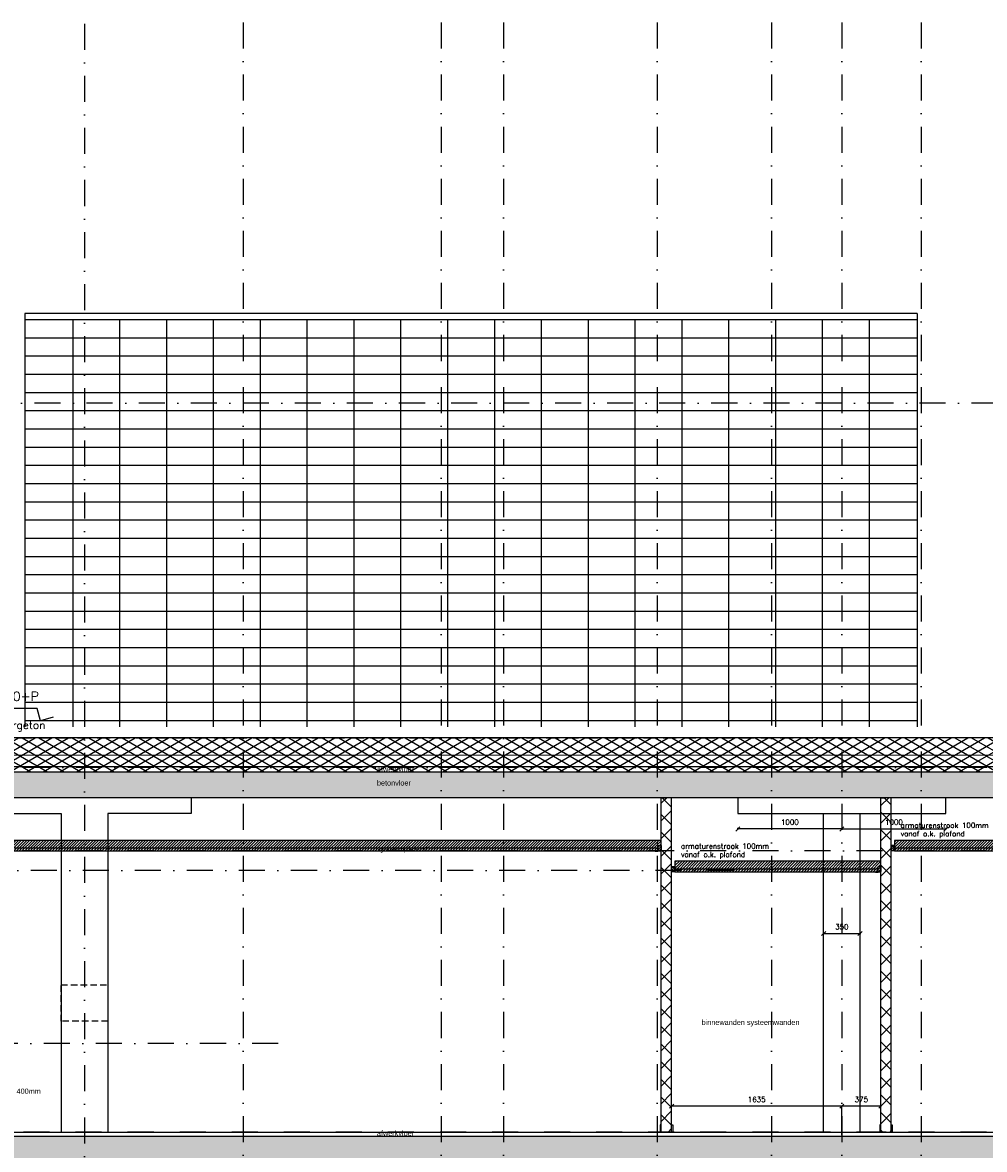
# Model space of a CAD drawing. Extents: x 98997 to 245130, y 18007 to 138999.
# Tile 29 of 58: x 106084 to 115325, y 99128 to 109951. Entities that reach past the tile are written whole.
import ezdxf
from ezdxf.enums import TextEntityAlignment as Align

# ---------------------------------------------------------------- set-up
doc = ezdxf.new("R2010")
doc.units = 0
doc.header["$LTSCALE"] = 20
doc.header["$MEASUREMENT"] = 0
doc.header["$PDSIZE"] = -1
for name, pattern in [('DASHDOT', [25, 12.5, -6.25, 0, -6.25]), ('DD1', [2.66667, 1.66667, -0.5, 0, -0.5]), ('HIDDEN', [9.375, 6.25, -3.125]), ('HIDDEN2', [4.6875, 3.125, -1.5625])]:
    doc.linetypes.add(name, pattern=pattern)
doc.layers.get('0').update_dxf_attribs({"linetype": 'CONTINUOUS'})
doc.layers.get('DEFPOINTS').update_dxf_attribs({"linetype": 'CONTINUOUS'})
for name, color, linetype in [('A--01A1_ACEER', 1, 'CONTINUOUS'), ('A--A21--_F-23-', 9, 'CONTINUOUS'), ('A--A22--_F123-', 9, 'CONTINUOUS'), ('A--A23--_F--3-', 9, 'CONTINUOUS'), ('A--A25--_F--3-', 9, 'CONTINUOUS'), ('A--L$7A-_STRAMIEN', 1, 'DASHDOT'), ('A--L13DC4_VLOEREN', 4, 'HIDDEN'), ('A--L21--', 3, 'CONTINUOUS'), ('A--L21--_F-23-', 4, 'CONTINUOUS'), ('A--L21D2_BUITENWAND', 2, 'CONTINUOUS'), ('A--L22--', 3, 'CONTINUOUS'), ('A--L22--_F--3-', 7, 'CONTINUOUS'), ('A--L23--', 7, 'CONTINUOUS'), ('A--L23--_F--3-', 7, 'CONTINUOUS'), ('A--L25--', 7, 'CONTINUOUS'), ('A--L25--_F-23-', 7, 'CONTINUOUS'), ('A--L27DC4_DAKEN', 4, 'HIDDEN'), ('A--L28D1_KONSTRUKTIES', 1, 'CONTINUOUS'), ('A--L28DC1_KONSTRUKTIES', 1, 'HIDDEN2'), ('A--L35-D2-_PLAFONDS', 2, 'CONTINUOUS'), ('A--L35-D4-_PLAFONDS', 4, 'CONTINUOUS'), ('A--L35D1_PLAFONDS', 1, 'CONTINUOUS'), ('A--M$1A-_F123-', 1, 'CONTINUOUS'), ('A--M01A1_MAATVOERING', 1, 'CONTINUOUS'), ('A--M01B1_HOOGTE_MAATV', 1, 'CONTINUOUS'), ('A--M1$A-_F123-', 1, 'CONTINUOUS'), ('A--T$1A-_F123_20', 1, 'CONTINUOUS'), ('A--T01B2_HOOGTE_MAATV', 2, 'CONTINUOUS'), ('A--T01B3_HOOGTE_MAATV', 3, 'CONTINUOUS'), ('STRAMIEN', 8, 'DD1'), ('X--LR---_CP', 7, 'CONTINUOUS')]:
    doc.layers.add(name, color=color, linetype=linetype)
doc.styles.add('EB2', font='ARIAL.TTF')
doc.styles.add('HIEMSTRA', font='romans.shx')
doc.styles.add('HOOGTEXT', font='ROMANS.shx', dxfattribs={"height": 2.5})
doc.dimstyles.get("Standard").update_dxf_attribs({"dimscale": 40, "dimtxt": 2.5, "dimasz": 2, "dimexe": 0.3, "dimexo": 0.3, "dimgap": 2, "dimtad": 1, "dimdec": 0, "dimzin": 0, "dimdsep": 46, "dimtxsty": 'HIEMSTRA', "dimblk1": 'OBLIQUE', "dimblk2": 'OBLIQUE', "dimsah": 1, "dimcen": 0.09, "dimdle": 0.3, "dimclrd": 1, "dimclre": 1, "dimclrt": 3, "dimadec": 0, "dimazin": 0, "dimtfac": 1, "dimtdec": 4, "dimtix": 1, "dimtmove": 2, "dimatfit": 3, "dimldrblk": 'OBLIQUE', "dimfxl": 0, "dimtvp": 625, "dimtolj": 1, "dimtzin": 0, "dimarcsym": 0})

# ---------------------------------------------------------------- blocks, each defined once
blk = doc.blocks.new('*U394')
at = {"layer": 'A--A22--_F123-', "linetype": 'Continuous'}
h = blk.add_hatch(dxfattribs=at)
h.set_pattern_fill('ALFAKRS', color=256, scale=120, style=0)
h.set_pattern_definition([(45, (-112269.73, -99295.9), (-84.85281, 84.85281), []), (135, (-112269.73, -99295.9), (-84.85281, -84.85281), [])])
h.paths.add_polyline_path([(0, 0), (-50, 0), (-50, 3210), (0, 3210), (50, 3210), (50, 0)])
at = {"layer": 'A--L22--_F--3-', "color": 3, "linetype": 'Continuous'}
for points in [[(0, 0), (-50, 0), (-50, 3210), (0, 3210)], [(0, 0), (50, 0), (50, 3210), (0, 3210)]]:
    blk.add_lwpolyline(points, dxfattribs=at)
blk = doc.blocks.new('_OBLIQUE')
at = {"color": 0, "linetype": 'ByBlock'}
blk.add_line((-0.5, -0.5), (0.5, 0.5), dxfattribs=at)
blk = doc.blocks.new('*D77')
at = {"color": 1, "linetype": 'ByBlock'}
for p, q in [((113961, 99544), (112314, 99544)), ((113955, 99267), (113955, 99550))]:
    blk.add_line(p, q, dxfattribs=at)
at = {"layer": 'DEFPOINTS', "color": 0, "linetype": 'ByBlock'}
for p in [(112320, 99544), (112320, 99544), (113955, 99261)]:
    blk.add_point(p, dxfattribs=at)
at = {"color": 1, "linetype": 'ByBlock', "xscale": 40, "yscale": 40, "zscale": 40, "rotation": 180}
blk.add_blockref('_OBLIQUE', (112320, 99544), dxfattribs=at)
at = {"color": 1, "linetype": 'ByBlock', "xscale": 40, "yscale": 40, "zscale": 40}
blk.add_blockref('_OBLIQUE', (113955, 99544), dxfattribs=at)
at = {"color": 2, "linetype": 'ByBlock', "insert": (113137, 99609), "char_height": 50, "attachment_point": 5, "style": 'HIEMSTRA'}
blk.add_mtext('\\A1;1635', dxfattribs=at)
blk = doc.blocks.new('*D78')
at = {"color": 1, "linetype": 'ByBlock'}
for p, q in [((114336, 99544), (113949, 99544)), ((113955, 99303), (113955, 99550)), ((114330, 99352), (114330, 99550))]:
    blk.add_line(p, q, dxfattribs=at)
at = {"layer": 'DEFPOINTS', "color": 0, "linetype": 'ByBlock'}
for p in [(113955, 99544), (113955, 99297), (114330, 99346)]:
    blk.add_point(p, dxfattribs=at)
at = {"color": 1, "linetype": 'ByBlock', "xscale": 40, "yscale": 40, "zscale": 40, "rotation": 180}
blk.add_blockref('_OBLIQUE', (113955, 99544), dxfattribs=at)
at = {"color": 1, "linetype": 'ByBlock', "xscale": 40, "yscale": 40, "zscale": 40}
blk.add_blockref('_OBLIQUE', (114330, 99544), dxfattribs=at)
at = {"color": 2, "linetype": 'ByBlock', "insert": (114142, 99609), "char_height": 50, "attachment_point": 5, "style": 'HIEMSTRA'}
blk.add_mtext('\\A1;375', dxfattribs=at)
blk = doc.blocks.new('*U379')
at = {"layer": 'A--L23--_F--3-', "color": 2, "linetype": 'Continuous'}
blk.add_lwpolyline([(0, 0), (0, 20), (12907, 20), (12907, 0)], dxfattribs=at)
blk = doc.blocks.new('*D136')
at = {"color": 1, "linetype": 'ByBlock'}
for p, q in [((113961, 102206), (112949, 102206)), ((112955, 102218), (112955, 102200)), ((113955, 102218), (113955, 102200))]:
    blk.add_line(p, q, dxfattribs=at)
at = {"layer": 'DEFPOINTS', "color": 0, "linetype": 'ByBlock'}
for p in [(112955, 102224), (112955, 102206), (113955, 102224)]:
    blk.add_point(p, dxfattribs=at)
at = {"color": 1, "linetype": 'ByBlock', "xscale": 40, "yscale": 40, "zscale": 40, "rotation": 180}
blk.add_blockref('_OBLIQUE', (112955, 102206), dxfattribs=at)
at = {"color": 1, "linetype": 'ByBlock', "xscale": 40, "yscale": 40, "zscale": 40}
blk.add_blockref('_OBLIQUE', (113955, 102206), dxfattribs=at)
at = {"color": 2, "linetype": 'ByBlock', "insert": (113455, 102271), "char_height": 50, "attachment_point": 5, "style": 'HIEMSTRA'}
blk.add_mtext('\\A1;1000', dxfattribs=at)
blk = doc.blocks.new('*D137')
at = {"color": 1, "linetype": 'ByBlock'}
for p, q in [((113949, 102206), (114961, 102206)), ((113955, 102218), (113955, 102200)), ((114955, 102218), (114955, 102200))]:
    blk.add_line(p, q, dxfattribs=at)
at = {"layer": 'DEFPOINTS', "color": 0, "linetype": 'ByBlock'}
for p in [(113955, 102224), (114955, 102224), (114955, 102206)]:
    blk.add_point(p, dxfattribs=at)
at = {"color": 1, "linetype": 'ByBlock', "xscale": 40, "yscale": 40, "zscale": 40, "rotation": 180}
blk.add_blockref('_OBLIQUE', (113955, 102206), dxfattribs=at)
at = {"color": 1, "linetype": 'ByBlock', "xscale": 40, "yscale": 40, "zscale": 40}
blk.add_blockref('_OBLIQUE', (114955, 102206), dxfattribs=at)
at = {"color": 2, "linetype": 'ByBlock', "insert": (114455, 102271), "char_height": 50, "attachment_point": 5, "style": 'HIEMSTRA'}
blk.add_mtext('\\A1;1000', dxfattribs=at)
blk = doc.blocks.new('*D138')
at = {"color": 1, "linetype": 'ByBlock'}
for p, q in [((113774, 101202), (114136, 101202)), ((113780, 101048), (113780, 101208)), ((114130, 101048), (114130, 101208))]:
    blk.add_line(p, q, dxfattribs=at)
at = {"layer": 'DEFPOINTS', "color": 0, "linetype": 'ByBlock'}
for p in [(114130, 101202), (113780, 101042), (114130, 101042)]:
    blk.add_point(p, dxfattribs=at)
at = {"color": 1, "linetype": 'ByBlock', "xscale": 40, "yscale": 40, "zscale": 40, "rotation": 180}
blk.add_blockref('_OBLIQUE', (113780, 101202), dxfattribs=at)
at = {"color": 1, "linetype": 'ByBlock', "xscale": 40, "yscale": 40, "zscale": 40}
blk.add_blockref('_OBLIQUE', (114130, 101202), dxfattribs=at)
at = {"color": 2, "linetype": 'ByBlock', "insert": (113955, 101267), "char_height": 50, "attachment_point": 5, "style": 'HIEMSTRA'}
blk.add_mtext('\\A1;350', dxfattribs=at)
blk = doc.blocks.new('Q020259-')
at = {"layer": 'A--A25--_F--3-'}
h = blk.add_hatch(dxfattribs=at)
h.set_pattern_fill('ALFALINE', color=256, scale=15, style=0, pattern_type=2)
h.set_pattern_definition([(45, (0, 0), (-10.6066, 10.6066), [])])
h.paths.add_polyline_path([(0, 0), (0, 46), (28, 46), (28, 0)])
at = {"layer": 'A--L25--_F-23-', "color": 2, "linetype": 'Continuous'}
blk.add_lwpolyline([(0, 0), (0, 46), (28, 46), (28, 0)], close=True, dxfattribs=at)
at = {"layer": 'X--LR---_CP'}
for p in [(0, 0), (0, 0), (28, 0)]:
    blk.add_point(p, dxfattribs=at)
blk = doc.blocks.new('*U355')
at = {"layer": 'A--A22--_F123-', "linetype": 'Continuous'}
h = blk.add_hatch(dxfattribs=at)
h.set_pattern_fill('ALFAKRS', color=256, scale=120, style=0)
h.set_pattern_definition([(45, (-114379.73, -99295.9), (-84.85281, 84.85281), []), (135, (-114379.73, -99295.9), (-84.85281, -84.85281), [])])
h.paths.add_polyline_path([(0, 0), (-50, 0), (-50, 3210), (0, 3210), (50, 3210), (50, 0)])
at = {"layer": 'A--L22--_F--3-', "color": 3, "linetype": 'Continuous'}
for points in [[(0, 0), (-50, 0), (-50, 3210), (0, 3210)], [(0, 0), (50, 0), (50, 3210), (0, 3210)]]:
    blk.add_lwpolyline(points, dxfattribs=at)
blk = doc.blocks.new('HOOGTEP')
at = {"layer": 'A--M01A1_MAATVOERING'}
for p, q in [((0, 0), (0.62, 2.33)), ((0.62, 2.33), (8.79, 2.33)), ((-2.41, 0.65), (0, 0))]:
    blk.add_line(p, q, dxfattribs=at)
at = {"layer": 'A--M01B1_HOOGTE_MAATV'}
blk.add_line((-1.38, 0), (0.91, 0), dxfattribs=at)
at = {"layer": 'A--T01B2_HOOGTE_MAATV', "style": 'HOOGTEXT', "flags": 4}
blk.add_attdef('TEKST', (1.84, -0.67), '', height=1.5, dxfattribs=at)
at = {"layer": 'A--T01B3_HOOGTE_MAATV', "style": 'HOOGTEXT', "flags": 4}
blk.add_attdef('HOOGTE', (1.67, 3.82), '', height=1.75, dxfattribs=at)

msp = doc.modelspace()

# ---------------------------------------------------------------- hatches: boundary and pattern name
at = {"layer": 'A--01A1_ACEER', "linetype": 'Continuous'}
h = msp.add_hatch(dxfattribs=at)
h.set_pattern_fill('ANSI31', color=256, scale=150, style=0)
h.set_pattern_definition([(45, (-53885.96, 7050), (-13.2582521, 13.2582521), [])])
h.paths.add_polyline_path([(104943.3, 101995.9), (112219.7, 101995.9), (112219.7, 102095.9), (104943.3, 102095.9)])
h = msp.add_hatch(dxfattribs=at)
h.set_pattern_fill('ANSI31', color=256, scale=150, style=0)
h.set_pattern_definition([(45, (-44367.318, 7050), (-13.2582521, 13.2582521), [])])
h.paths.add_polyline_path([(114461.9, 101995.9), (119982.3, 101995.9), (119982.3, 102095.9), (114461.9, 102095.9)])
h = msp.add_hatch(dxfattribs=at)
h.set_pattern_fill('ANSI31', color=256, scale=150, style=0)
h.set_pattern_definition([(45, (-46477.318, 6850), (-13.2582521, 13.2582521), [])])
h.paths.add_polyline_path([(112351.9, 101795.9), (114329.7, 101795.9), (114329.7, 101895.9), (112351.9, 101895.9)])
at = {"layer": 'A--A21--_F-23-'}
h = msp.add_hatch(dxfattribs=at)
h.set_pattern_fill('ALFAISO', color=256, scale=80, angle=270, style=0, pattern_type=2)
h.set_pattern_definition([(330, (110863.39, 97270.8), (40, 69.28203), []), (30, (110863.39, 97270.8), (-40, 69.28203), [])])
h.paths.add_polyline_path([(120839.7, 103080.7), (104538.2, 103080.1), (104538.2, 102755.2), (120839.7, 102755.9)])
at = {"layer": 'A--A23--_F--3-'}
h = msp.add_hatch(dxfattribs=at)
h.set_pattern_fill('ALFABET', color=256, scale=20, angle=1, style=0, pattern_type=2)
h.set_pattern_definition([(134, (183198.98, 7000), (86.32078, 83.359), []), (129, (183198.98, 7000), (-143.64922, -10.04493), [15, -165]), (184, (183198.98, 7000), (30.37155, 149.9312), [12, -132]), (78.5486, (183187.01, 6999.16), (-113.27778, 139.88618), [12.74804, -140.22842]), (132.8158, (183199.68, 7040), (-213.99344, -29.37358), [22.5, -247.5]), (82.3644, (183181.84, 7037.55), (-183.50393, 198.05632), [19.12206, -210.3426]), (187.8158, (183199.68, 7040), (-183.50378, 198.05647), [18, -198]), (158, (183179.5, 7030.34), (-120.76856, -78.42802), [15, -165]), (213, (183179.5, 7030.34), (-46.12453, 145.8572), [12, -132]), (107.5486, (183169.44, 7023.81), (-166.89315, 67.42906), [12.74804, -140.22842]), (141.5, (183198.98, 7000), (-1.26964, 66.611074), [0, -130.4, 0, -134, 0, -132.5]), (171.5, (183198.98, 7000), (-51.229207, 79.788568), [0, -76.4, 0, -127.4, 0, -50.5]), (211.5, (183243.57, 6999.22), (-106.826954, -2.64699), [0, -50, 0, -156, 0, -207]), (221.5, (183263.57, 6998.87), (-116.270055, 22.05355), [0, -65, 0, -103.6, 0, -147]), (221.5, (183263.57, 6998.87), (-116.270055, 22.05355), [0, -65, 0, -103.6, 0, -147])])
h.paths.add_polyline_path([(115854.7, 102505.9), (104555.2, 102505.9), (104555.2, 102755.9), (115854.7, 102755.9)])
h = msp.add_hatch(dxfattribs=at)
h.set_pattern_fill('ALFABET', color=256, scale=20, angle=1, style=0, pattern_type=2)
h.set_pattern_definition([(134, (189167.4, 3500), (86.32078, 83.359), []), (129, (189167.41, 3500), (-143.64922, -10.04493), [15, -165]), (184, (189167.4, 3500), (30.37155, 149.9312), [12, -132]), (78.5486, (189155.44, 3499.16), (-113.27778, 139.88618), [12.74804, -140.22842]), (132.8158, (189168.1, 3540), (-213.99344, -29.37358), [22.5, -247.5]), (82.3644, (189150.27, 3537.55), (-183.50393, 198.05632), [19.12206, -210.3426]), (187.8158, (189168.1, 3540), (-183.50378, 198.05647), [18, -198]), (158, (189147.93, 3530.34), (-120.76856, -78.42802), [15, -165]), (213, (189147.93, 3530.34), (-46.12453, 145.8572), [12, -132]), (107.5486, (189137.87, 3523.81), (-166.89315, 67.42906), [12.74804, -140.22842]), (141.5, (189167.406, 3500), (-1.26964, 66.611074), [0, -130.4, 0, -134, 0, -132.5]), (171.5, (189167.406, 3500), (-51.229207, 79.788568), [0, -76.4, 0, -127.4, 0, -50.5]), (211.5, (189212, 3499.22), (-106.826954, -2.64699), [0, -50, 0, -156, 0, -207]), (221.5, (189232, 3498.87), (-116.270055, 22.05355), [0, -65, 0, -103.6, 0, -147]), (221.5, (189232, 3498.87), (-116.270055, 22.05355), [0, -65, 0, -103.6, 0, -147])])
h.paths.add_polyline_path([(117532.2, 99005.9), (104445.7, 99005.9), (104445.8, 99255.9), (117532.2, 99255.9)])

# ---------------------------------------------------------------- linework, layer by layer
at = {"layer": 'A--L$7A-_STRAMIEN'}
msp.add_line((110151.4, 102755.2, 1), (124834.7, 102755.2, 1), dxfattribs=at)
at = {"layer": 'A--L13DC4_VLOEREN', "const_width": 1}
msp.add_lwpolyline([(104538.2, 103080.1), (120086.7, 103080.1), (120621.1, 103080.5), (122379.8, 103082.1), (122379.8, 103082.1), (122379.8, 103094.6), (122394, 103094.6), (122394.9, 103095.5), (122422.3, 103096), (122426.4, 103099.1), (122426.4, 103102.5), (122443.6, 103119.7)], dxfattribs=at)
at = {"layer": 'A--L21--'}
for p, q in [((104538.2, 102917.6, 1), (121389.4, 102914.8)), ((104555.2, 102805.9), (120839.7, 102805.2))]:
    msp.add_line(p, q, dxfattribs=at)
at = {"layer": 'A--L21--', "elevation": 1}
msp.add_lwpolyline([(120839.7, 103080.7), (104538.2, 103080.1), (104538.2, 102755.2), (120839.7, 102755.9)], close=True, dxfattribs=at)
at = {"layer": 'A--L21--_F-23-', "linetype": 'Continuous'}
for points in [[(115854.7, 102505.9), (104555.2, 102505.9), (104555.2, 102755.9), (115854.7, 102755.9)], [(117532.2, 99005.9), (104445.7, 99005.9), (104445.8, 99255.9), (117532.2, 99255.9)]]:
    msp.add_lwpolyline(points, close=True, dxfattribs=at)
at = {"layer": 'A--L21D2_BUITENWAND'}
for p, q in [((106106.3, 107155.9), (106106.3, 103187.3)), ((114679.2, 107155.9), (106106.3, 107155.9)), ((114679.2, 107155.9), (114679.2, 103187.3)), ((114679.2, 107095.9), (106106.3, 107095.9)), ((106566.5, 107095.9), (106566.5, 103187.3)), ((107016.5, 107095.9), (107016.5, 103187.3)), ((107466.5, 107095.9), (107466.5, 103187.3)), ((107916.5, 107095.9), (107916.5, 103187.3)), ((108366.5, 107095.9), (108366.5, 103187.3)), ((108816.5, 107095.9), (108816.5, 103187.3)), ((109266.5, 107095.9), (109266.5, 103187.3)), ((109716.5, 107095.9), (109716.5, 103187.3)), ((110166.5, 107095.9), (110166.5, 103187.3)), ((110616.5, 107095.9), (110616.5, 103187.3)), ((111066.5, 107095.9), (111066.5, 103187.3)), ((111516.5, 107095.9), (111516.5, 103187.3)), ((111966.5, 107095.9), (111966.5, 103187.3)), ((112416.5, 107095.9), (112416.5, 103187.3)), ((112866.5, 107095.9), (112866.5, 103187.3)), ((113316.5, 107095.9), (113316.5, 103187.3)), ((113766.5, 107095.9), (113766.5, 103187.3)), ((114216.5, 107095.9), (114216.5, 103187.3)), ((114679.2, 106920.9), (106106.3, 106920.9)), ((114679.2, 106745.9), (106106.3, 106745.9)), ((114679.2, 106570.9), (106106.3, 106570.9)), ((114679.2, 106395.9), (106106.3, 106395.9)), ((114679.2, 106220.9), (106106.3, 106220.9)), ((114679.2, 106045.9), (106106.3, 106045.9)), ((114679.2, 105870.9), (106106.3, 105870.9)), ((114679.2, 105695.9), (106106.3, 105695.9)), ((114679.2, 105520.9), (106106.3, 105520.9)), ((114679.2, 105345.9), (106106.3, 105345.9)), ((114679.2, 105170.9), (106106.3, 105170.9)), ((114679.2, 104995.9), (106106.3, 104995.9)), ((114679.2, 104820.9), (106106.3, 104820.9)), ((114679.2, 104645.9), (106106.3, 104645.9)), ((114679.2, 104470.9), (106106.3, 104470.9)), ((114679.2, 104295.9), (106106.3, 104295.9)), ((114679.2, 104120.9), (106106.3, 104120.9)), ((114679.2, 103945.9), (106106.3, 103945.9)), ((114679.2, 103770.9), (106106.3, 103770.9)), ((114679.2, 103595.9), (106106.3, 103595.9)), ((114679.2, 103420.9), (106106.3, 103420.9)), ((114679.2, 103245.9), (106106.3, 103245.9))]:
    msp.add_line(p, q, dxfattribs=at)
at = {"layer": 'A--L23--'}
for points in [[(112209.7, 99295.9), (112219.7, 99295.9), (112219.7, 99365.9), (112209.7, 99365.9)], [(112329.7, 99295.9), (112319.7, 99295.9), (112319.7, 99365.9), (112329.7, 99365.9)], [(114319.7, 99295.9), (114329.7, 99295.9), (114329.7, 99365.9), (114319.7, 99365.9)], [(114439.7, 99295.9), (114429.7, 99295.9), (114429.7, 99365.9), (114439.7, 99365.9)]]:
    msp.add_lwpolyline(points, close=True, dxfattribs=at)
at = {"layer": 'A--L27DC4_DAKEN', "elevation": 1}
msp.add_lwpolyline([(104262.4, 103610.3), (104550.1, 103597.6), (104551, 103080.1), (114112.3, 103080.5)], dxfattribs=at)
at = {"layer": 'A--L28D1_KONSTRUKTIES'}
for p, q in [((113779.7, 99295.9), (113779.7, 102355.9)), ((114129.7, 99295.9), (114129.7, 102355.9))]:
    msp.add_line(p, q, dxfattribs=at)
for points in [[(105654.7, 102505.9), (105654.7, 102355.9), (106454.7, 102355.9), (106454.7, 99295.9)], [(107704.7, 102505.9), (107704.7, 102355.9), (106904.7, 102355.9), (106904.7, 99295.9)], [(112954.7, 102505.9), (112954.7, 102355.9), (114954.7, 102355.9), (114954.7, 102505.9)]]:
    msp.add_lwpolyline(points, dxfattribs=at)
at = {"layer": 'A--L28DC1_KONSTRUKTIES', "color": 8}
msp.add_lwpolyline([(106904.7, 100359.4), (106454.7, 100359.4), (106454.7, 100709.4), (106904.7, 100709.4)], close=True, dxfattribs=at)
at = {"layer": 'A--L35-D2-_PLAFONDS'}
for points in [[(112187.5, 102020.9), (104943.3, 102020.9)], [(104943.3, 101995.9), (112187.5, 101995.9)], [(117422.5, 102020.9), (114461.9, 102020.9)], [(114461.9, 101995.9), (117422.5, 101995.9)]]:
    msp.add_lwpolyline(points, dxfattribs=at)
for points in [[(114329.7, 101797.3), (114304.7, 101797.3), (114304.7, 101847.3), (114329.7, 101847.3)], [(114300, 101820.9), (112351.9, 101820.9), (112351.9, 101795.9), (114300, 101795.9)]]:
    msp.add_lwpolyline(points, close=True, dxfattribs=at)
at = {"layer": 'A--L35-D4-_PLAFONDS'}
for p, q in [((112162.5, 101993.7), (112187.5, 101993.7)), ((112187.5, 101993.7), (112187.5, 102043.7)), ((114461.9, 101993.7), (114461.9, 102043.7)), ((114486.9, 101993.7), (114461.9, 101993.7)), ((112351.9, 101790.3), (112351.9, 101840.3)), ((114302.5, 101790.3), (114302.5, 101840.3)), ((114277.5, 101790.3), (114302.5, 101790.3))]:
    msp.add_line(p, q, dxfattribs=at)
at = {"layer": 'A--L35D1_PLAFONDS', "linetype": 'Continuous'}
for points in [[(104943.3, 101995.9), (112219.7, 101995.9), (112219.7, 102095.9), (104943.3, 102095.9)], [(114461.9, 101995.9), (119982.3, 101995.9), (119982.3, 102095.9), (114461.9, 102095.9)], [(112351.9, 101795.9), (114329.7, 101795.9), (114329.7, 101895.9), (112351.9, 101895.9)]]:
    msp.add_lwpolyline(points, close=True, dxfattribs=at)
at = {"layer": 'STRAMIEN', "linetype": 'DASHDOT'}
for p, q in [((106679.7, 109939.1), (106679.7, 90611.2)), ((108204.7, 109950.7), (108204.7, 90967.4)), ((110104.7, 109950.7), (110104.7, 90967.4)), ((110704.7, 109950.7), (110704.7, 90967.4)), ((112179.7, 109950.7), (112179.7, 90604.9)), ((113279.7, 109950.7), (113279.7, 90604.9)), ((113954.7, 109950.7), (113954.7, 90604.9)), ((114715.7, 109950.7), (114715.7, 90967.4)), ((133455.1, 106295.9), (98996.9, 106295.9)), ((133350, 102795.9), (99354.7, 102795.9)), ((133349.2, 101995.9), (99354.7, 101995.9)), ((112913.8, 101807.9), (102279.7, 101807.9)), ((108538.8, 100145.9), (99354.7, 100145.9)), ((133349.2, 99295.9), (99354.7, 99295.9))]:
    msp.add_line(p, q, dxfattribs=at)

# ---------------------------------------------------------------- block references
ref = msp.add_blockref('HOOGTEP', (106257.1, 103245.9, -1), dxfattribs=dict(xscale=-50, yscale=50, zscale=50))
ref.add_attrib('TEKST', 'o.k.argeton', (105743.7, 103167.4, -1), dxfattribs={"layer": 'A--T01B2_HOOGTE_MAATV', "height": 75, "style": 'HOOGTEXT', "flags": 4})
ref.add_attrib('HOOGTE', '10800+P', (105690.1, 103436.9, -1), dxfattribs={"layer": 'A--T01B3_HOOGTE_MAATV', "height": 87.5, "style": 'HOOGTEXT', "flags": 4})
at = {"layer": 'A--L22--'}
for name, p in [('*U394', (112269.7, 99295.9)), ('*U355', (114379.7, 99295.9))]:
    msp.add_blockref(name, p, dxfattribs=at)
at = {"layer": 'A--L23--'}
msp.add_blockref('*U379', (104548.2, 99275.9), dxfattribs=at)
at = {"layer": 'A--L25--'}
msp.add_blockref('Q020259-', (112191.7, 102000.7), dxfattribs=at)
msp.add_blockref('Q020259-', (112191.7, 102000.7), dxfattribs=at)
at = {"layer": 'A--L25--', "xscale": -1}
for p in [(114457.7, 102000.7), (114457.7, 102000.7), (112347.7, 101797.3)]:
    msp.add_blockref('Q020259-', p, dxfattribs=at)

# ---------------------------------------------------------------- texts
at = {"layer": 'A--01A1_ACEER', "linetype": 'Continuous', "style": 'HIEMSTRA'}
for s, p in [('armaturenstrook 100mm ', (114519, 102216.4)), ('vanaf o.k. plafond', (114519, 102136.2)), ('armaturenstrook 100mm ', (112409, 102016.4)), ('vanaf o.k. plafond', (112409, 101936.2))]:
    msp.add_text(s, height=50, dxfattribs=at).set_placement(p)
at = {"layer": 'A--T$1A-_F123_20', "style": 'EB2'}
for s, p in [('afwerkvloer ', (109488.8, 102755.9)), ('betonvloer', (109488.8, 102623.4)), ('systeemplafond', (109488.8, 101990.1)), ('binnewanden systeemwanden', (112608, 100324.3)), ('afwerkvloer ', (109488.8, 99258.9))]:
    msp.add_text(s, height=50, dxfattribs=at).set_placement(p)
msp.add_text('stijl+regelwerk 96x46 h.o.h. 400mm', height=50, dxfattribs=at).set_placement((106259.7, 99662.8), align=Align.RIGHT)

# ---------------------------------------------------------------- dimensions: what is measured, and where the dimension line sits
at = {"layer": 'A--M$1A-_F123-'}
for base, p1, p2, picture, middle in [((112954.7, 102205.6), (113954.7, 102223.6), (112954.7, 102223.6), '*D136', (113454.7, 102270.6)), ((114954.7, 102205.6), (113954.7, 102223.6), (114954.7, 102223.6), '*D137', (114454.7, 102270.6)), ((112319.7, 99543.8), (113954.7, 99261.1), (112319.7, 99543.8), '*D77', (113137.2, 99608.8)), ((113954.7, 99543.8), (114329.7, 99345.9), (113954.7, 99296.8), '*D78', (114142.2, 99608.8))]:
    dim = msp.add_linear_dim(base=base, p1=p1, p2=p2, dimstyle='Standard', override={"dimscale": 20, "dimclrt": 2}, dxfattribs=at)
    dim.commit()
    dim.dimension.update_dxf_attribs({"geometry": picture, "text_midpoint": middle})
at = {"layer": 'A--M1$A-_F123-'}
dim = msp.add_linear_dim(base=(114129.7, 101202.2), p1=(113779.7, 101041.9), p2=(114129.7, 101041.9), dimstyle='Standard', override={"dimscale": 20, "dimclrt": 2}, dxfattribs=at)
dim.commit()
dim.dimension.update_dxf_attribs({"geometry": '*D138', "text_midpoint": (113954.7, 101267.2)})

doc.saveas('drawing.dxf')
